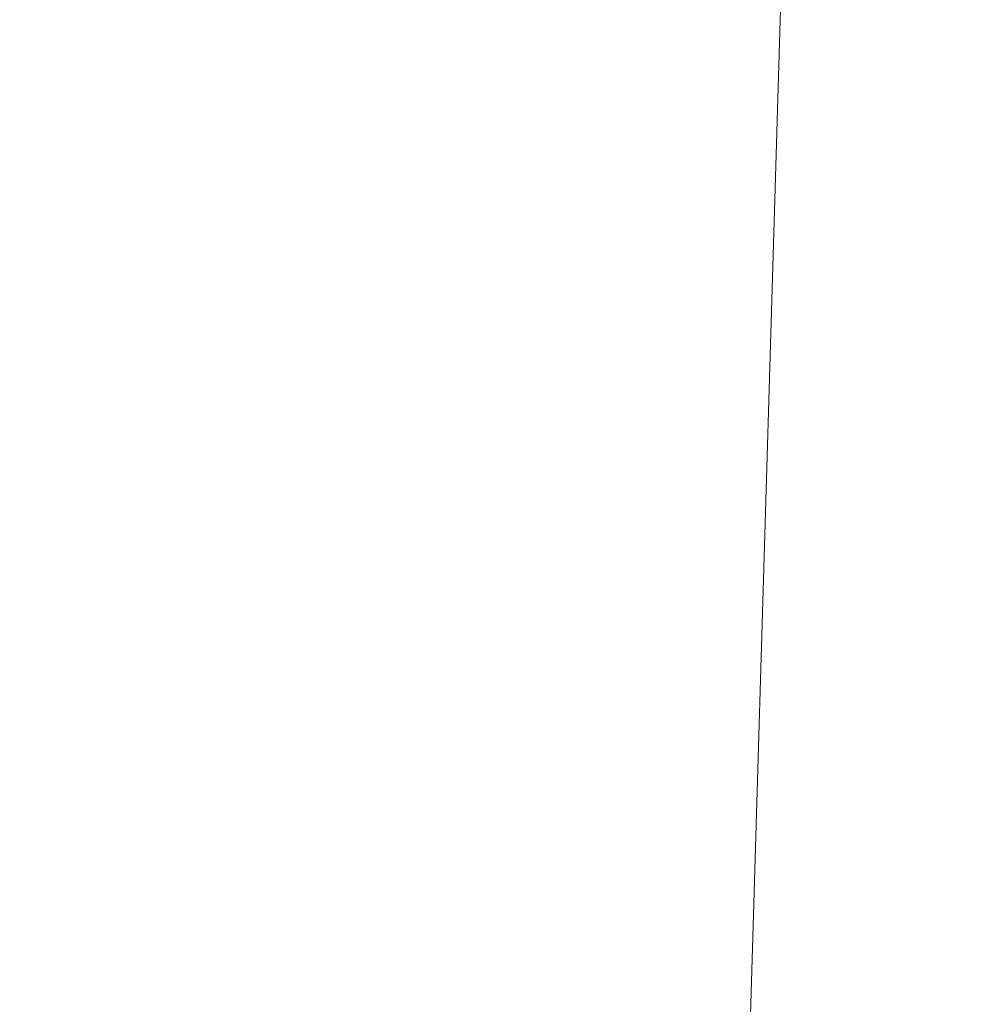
# Model space of a CAD drawing. Header units: millimetres. Extents: x -70 to 70, y -98 to 85.
# Tile 238 of 256: x -7.32 to -5.63, y -23.1 to -21.37. Entities that reach past the tile are written whole.
import ezdxf

# ---------------------------------------------------------------- set-up
doc = ezdxf.new("R2010")
doc.units = ezdxf.units.MM
doc.layers.add('M-520-M_DRAINAGE_FW', color=2, linetype='Continuous', lineweight=30)

# ---------------------------------------------------------------- blocks, each defined once
blk = doc.blocks.new('FFAS1622-708500ZC0 - Kastello Concealed Shower Mixer W_o U-Box-3842-3D View 1')
at = {"layer": 'M-520-M_DRAINAGE_FW', "lineweight": 9}
mesh = blk.add_polyface(dxfattribs=at)
corners = [(-8.2658, -98.0671, 66.2396), (-8.2658, -98.0671, 80.9958), (-5.8149, -16.0261, 72.541), (-5.8149, -16.0261, 67.951)]
mesh.append_faces([[corners[k] for k in face] for face in [(2, 3, 0, 1)]])
mesh = blk.add_polyface(dxfattribs=at)
corners = [(7.8029, -98.0671, 65.2396), (-7.2658, -98.0671, 65.2396), (-4.8149, -16.0261, 66.951), (5.352, -16.0261, 66.951)]
mesh.append_faces([[corners[k] for k in face] for face in [(3, 0, 1, 2)]])
mesh = blk.add_polyface(dxfattribs=at)
corners = [(-7.2658, -98.0671, 81.9958), (7.8029, -98.0671, 81.9958), (5.352, -16.0261, 73.541), (-4.8149, -16.0261, 73.541)]
mesh.append_faces([[corners[k] for k in face] for face in [(3, 0, 1, 2)]])

msp = doc.modelspace()

# ---------------------------------------------------------------- block references
at = {"layer": 'M-520-M_DRAINAGE_FW', "lineweight": 9}
msp.add_blockref('FFAS1622-708500ZC0 - Kastello Concealed Shower Mixer W_o U-Box-3842-3D View 1', (0, 0), dxfattribs=at)

doc.saveas('drawing.dxf')
